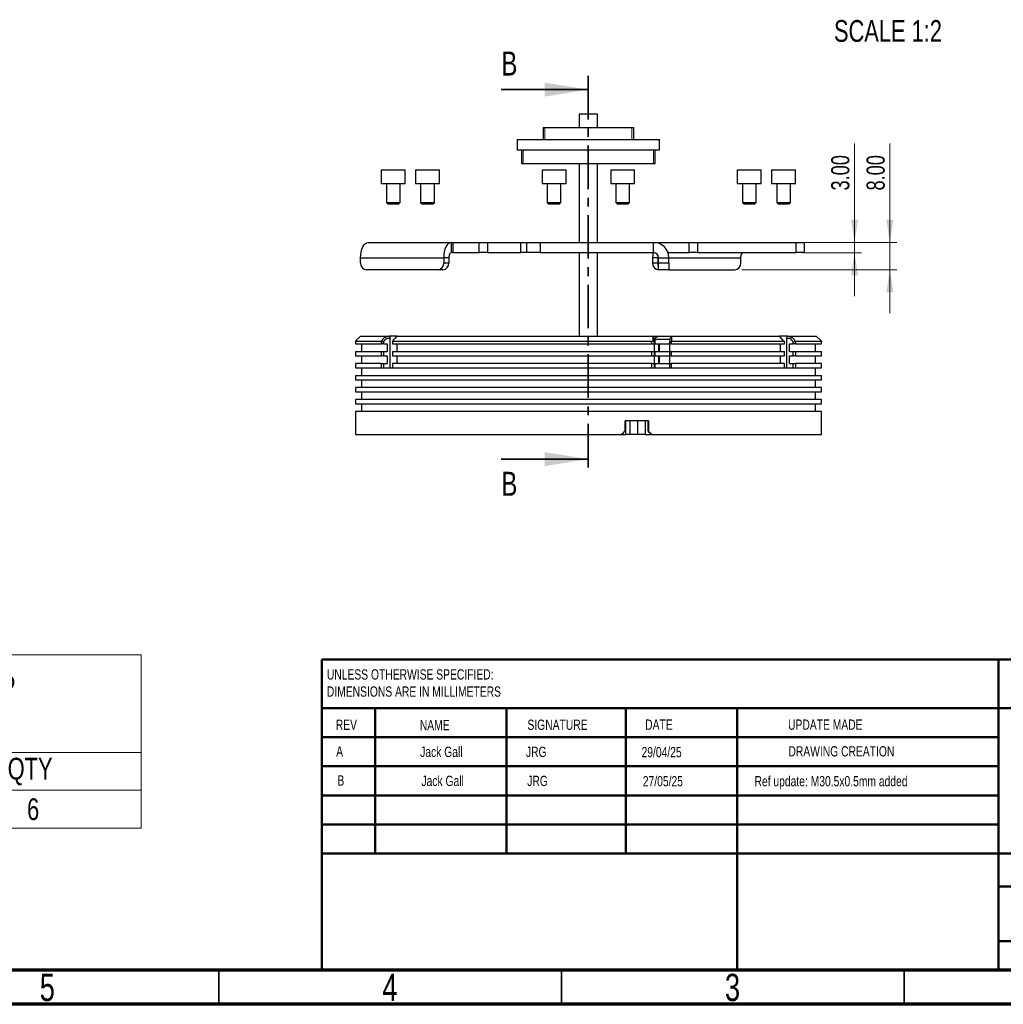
# Model space of a CAD drawing. Header units: millimetres. Extents: x 15 to 415, y 5 to 292.
# Tile 20 of 23: x 186 to 329, y 5 to 149. Entities that reach past the tile are written whole.
import ezdxf

# ---------------------------------------------------------------- set-up
doc = ezdxf.new("R2010")
doc.units = ezdxf.units.MM
doc.linetypes.add('CENTER', pattern=[10.16, 6.35, -1.27, 1.27, -1.27])
doc.styles.add('SLDTEXTSTYLE0', font='TXT', dxfattribs={"width": 0.75})
doc.dimstyles.new('SLDDIMSTYLE6', dxfattribs={"dimtxt": 2.645833, "dimasz": 3.302, "dimexe": 0, "dimexo": 0.0625, "dimgap": 0.661458, "dimtad": 1, "dimlfac": 2, "dimrnd": 1e-09, "dimzin": 4, "dimdsep": 46, "dimtxsty": 'SLDTEXTSTYLE0', "dimsah": 1, "dimcen": 0.09, "dimadec": 0, "dimazin": 1, "dimtfac": 1, "dimtmove": 0, "dimatfit": 0, "dimfxl": 1, "dimfrac": 2, "dimtolj": 1, "dimtzin": 12, "dimarcsym": 0})

# ---------------------------------------------------------------- blocks, each defined once
blk = doc.blocks.new('SW_TABLEANNOTATION_1')
at = {"color": 0, "linetype": 'Continuous', "lineweight": 18}
for p, q in [((0, 0), (0, -14.22)), ((0, 0), (44.88, 0)), ((44.88, 0), (75.87, 0)), ((75.87, 0), (75.87, -14.22)), ((0, -14.22), (0, -19.75)), ((0, -14.22), (44.88, -14.22)), ((44.88, -14.22), (44.88, -19.75)), ((44.88, -14.22), (75.87, -14.22)), ((75.87, -14.22), (75.87, -19.75)), ((0, -19.75), (0, -25.27)), ((0, -19.75), (44.88, -19.75)), ((44.88, -19.75), (44.88, -25.27)), ((44.88, -19.75), (75.87, -19.75)), ((75.87, -19.75), (75.87, -25.27)), ((0, -25.27), (44.88, -25.27)), ((44.88, -25.27), (75.87, -25.27))]:
    blk.add_line(p, q, dxfattribs=at)
at = {"color": 0, "linetype": 'Continuous', "lineweight": 0, "attachment_point": 1, "style": 'SLDTEXTSTYLE0'}
for s, insert, char_height in [('Table 2 - TPL-RMOUNT-M-HPR-ADAP', (1.95, -3.02), 3.175), ('Items included in scope of delivery', (2.41, -7.25), 3.175), ('Designation', (9.68, -15.01), 3.175), ('QTY', (56.37, -15.01), 3.175), ('M4x6mm CHC', (7.69, -20.93), 3.175), ('6', (59.2, -20.93), 3.17)]:
    blk.add_mtext(s, dxfattribs=dict(at, insert=insert, char_height=char_height))
blk = doc.blocks.new('_D_8')
at = {"color": 7, "linetype": 'Continuous', "lineweight": 0}
for p, q in [((307.77, 116.22), (307.77, 130.64)), ((300.23, 116.22), (308.77, 116.22)), ((307.77, 116.22), (307.77, 114.72)), ((300.23, 114.72), (308.77, 114.72)), ((307.77, 114.72), (307.77, 108.37))]:
    blk.add_line(p, q, dxfattribs=at)
at = {"color": 7, "linetype": 'Continuous', "lineweight": 18}
for points in [[(307.77, 116.22), (308.28, 119.53), (307.26, 119.53)], [(307.77, 114.72), (307.26, 111.42), (308.28, 111.42)]]:
    blk.add_solid(points, dxfattribs=at)
at = {"color": 7, "linetype": 'Continuous', "lineweight": 18, "insert": (304.36, 123.8), "char_height": 2.646, "attachment_point": 1, "rotation": 90, "style": 'SLDTEXTSTYLE0'}
blk.add_mtext('3.00', dxfattribs=at)
blk = doc.blocks.new('_D_9')
at = {"color": 7, "linetype": 'Continuous', "lineweight": 0}
for p, q in [((312.93, 116.22), (312.93, 130.64)), ((300.23, 116.22), (313.93, 116.22)), ((312.93, 116.22), (312.93, 112.22)), ((291.31, 112.22), (313.93, 112.22)), ((312.93, 112.22), (312.93, 105.87))]:
    blk.add_line(p, q, dxfattribs=at)
at = {"color": 7, "linetype": 'Continuous', "lineweight": 18}
for points in [[(312.93, 116.22), (313.44, 119.53), (312.42, 119.53)], [(312.93, 112.22), (312.42, 108.92), (313.44, 108.92)]]:
    blk.add_solid(points, dxfattribs=at)
at = {"color": 7, "linetype": 'Continuous', "lineweight": 18, "insert": (309.52, 123.8), "char_height": 2.646, "attachment_point": 1, "rotation": 90, "style": 'SLDTEXTSTYLE0'}
blk.add_mtext('8.00', dxfattribs=at)

msp = doc.modelspace()

# ---------------------------------------------------------------- linework, layer by layer
at = {"color": 7, "linetype": 'CENTER', "lineweight": 35}
msp.add_line((268.9144, 140.523), (268.9144, 82.584), dxfattribs=at)
at = {"color": 7, "linetype": 'Continuous', "lineweight": 35}
for p, q in [((256.2144, 138.523), (268.9144, 138.523)), ((256.2144, 84.584), (268.9144, 84.584)), ((215, 5), (215, 10)), ((215, 10), (215, 5)), ((265, 10), (265, 5)), ((315, 10), (315, 5))]:
    msp.add_line(p, q, dxfattribs=at)
at = {"color": 7, "linetype": 'Continuous', "lineweight": 25}
for p, q in [((267.5644, 134.916), (267.5644, 132.9719)), ((267.747, 134.916), (267.5644, 134.916)), ((270.2644, 134.916), (267.747, 134.916)), ((270.2644, 132.9719), (270.2644, 134.916)), ((262.3023, 132.9719), (262.3023, 131.2219)), ((262.3023, 132.9719), (275.5137, 132.9719)), ((275.5137, 132.9719), (275.5523, 132.9719)), ((275.5523, 131.2219), (275.5523, 132.9719)), ((258.5523, 131.2219), (258.5523, 129.7219)), ((258.5523, 131.2219), (279.2419, 131.2219)), ((279.2419, 131.2219), (279.3023, 131.2219)), ((279.3023, 129.7219), (279.3023, 131.2219)), ((258.5523, 129.7219), (279.2419, 129.7219)), ((259.1773, 129.7219), (259.1773, 127.7219)), ((278.6773, 127.7219), (278.6773, 129.7219)), ((279.2419, 129.7219), (279.3023, 129.7219)), ((238.6965, 126.8041), (238.6965, 124.8041)), ((238.6965, 126.8041), (239.5437, 126.8041)), ((239.5437, 126.8041), (242.1965, 126.8041)), ((242.1965, 124.8041), (242.1965, 126.8041)), ((243.6965, 126.8041), (243.6965, 124.8041)), ((243.6965, 126.8041), (247.1965, 126.8041)), ((247.1965, 124.8041), (247.1965, 126.8041)), ((259.1773, 127.7219), (278.6205, 127.7219)), ((262.1773, 126.8041), (262.1773, 124.8041)), ((262.1773, 126.8041), (265.6773, 126.8041)), ((265.6773, 124.8041), (265.6773, 126.8041)), ((267.5644, 127.7219), (267.5644, 116.2235)), ((270.2644, 116.2235), (270.2644, 127.7219)), ((272.1773, 126.8041), (272.1773, 124.8041)), ((272.1773, 126.8041), (275.677, 126.8041)), ((275.6773, 124.8041), (275.6773, 126.8041)), ((278.6205, 127.7219), (278.6773, 127.7219)), ((290.6581, 126.8041), (290.6581, 124.8041)), ((290.6581, 126.8041), (294.1581, 126.8041)), ((294.1581, 124.8041), (294.1581, 126.8041)), ((295.6581, 126.8041), (295.6581, 124.8041)), ((295.6581, 126.8041), (298.2783, 126.8041)), ((298.2783, 126.8041), (299.1581, 126.8041)), ((299.1581, 124.8041), (299.1581, 126.8041)), ((238.6965, 124.8041), (239.5437, 124.8041)), ((239.4465, 124.8041), (239.4465, 122.0541)), ((239.5437, 124.8041), (242.1965, 124.8041)), ((241.4465, 122.0541), (241.4465, 124.8041)), ((243.6965, 124.8041), (247.1965, 124.8041)), ((244.4465, 124.8041), (244.4465, 122.0541)), ((246.4465, 122.0541), (246.4465, 124.8041)), ((262.1773, 124.8041), (265.6773, 124.8041)), ((262.9273, 124.8041), (262.9273, 122.0541)), ((264.9273, 122.0541), (264.9273, 124.8041)), ((272.1773, 124.8041), (275.677, 124.8041)), ((272.9273, 124.8041), (272.9273, 122.0541)), ((274.9273, 122.0541), (274.9273, 124.8041)), ((290.6581, 124.8041), (294.1581, 124.8041)), ((291.4081, 124.8041), (291.4081, 122.0541)), ((293.4081, 122.0541), (293.4081, 124.8041)), ((295.6581, 124.8041), (298.2783, 124.8041)), ((296.4081, 124.8041), (296.4081, 122.0541)), ((298.2783, 124.8041), (299.1581, 124.8041)), ((298.4081, 122.0541), (298.4081, 124.8041)), ((239.4465, 122.0541), (239.6965, 121.8041)), ((239.4465, 122.0541), (239.9307, 122.0541)), ((240.0596, 121.8041), (239.6965, 121.8041)), ((239.9307, 122.0541), (241.4465, 122.0541)), ((241.1965, 121.8041), (240.0596, 121.8041)), ((241.1965, 121.8041), (241.4465, 122.0541)), ((244.4465, 122.0541), (244.6965, 121.8041)), ((244.4465, 122.0541), (246.4465, 122.0541)), ((246.1965, 121.8041), (244.6965, 121.8041)), ((246.1965, 121.8041), (246.4465, 122.0541)), ((262.9273, 122.0541), (263.1773, 121.8041)), ((262.9273, 122.0541), (264.9273, 122.0541)), ((264.6773, 121.8041), (263.1773, 121.8041)), ((264.6773, 121.8041), (264.9273, 122.0541)), ((272.9273, 122.0541), (273.1773, 121.8041)), ((272.9273, 122.0541), (274.9271, 122.0541)), ((274.6772, 121.8041), (273.1773, 121.8041)), ((274.6773, 121.8041), (274.9273, 122.0541)), ((291.4081, 122.0541), (291.6581, 121.8041)), ((291.4081, 122.0541), (293.4081, 122.0541)), ((293.1581, 121.8041), (291.6581, 121.8041)), ((293.1581, 121.8041), (293.4081, 122.0541)), ((296.4081, 122.0541), (296.6581, 121.8041)), ((296.4081, 122.0541), (297.9054, 122.0541)), ((297.781, 121.8041), (296.6581, 121.8041)), ((298.1581, 121.8041), (297.781, 121.8041)), ((297.9054, 122.0541), (298.4081, 122.0541)), ((298.1581, 121.8041), (298.4081, 122.0541)), ((236.8083, 116.2235), (248.9327, 116.2235)), ((248.9327, 114.7235), (248.9327, 116.2235)), ((248.9327, 116.2235), (249.1827, 116.2235)), ((249.1827, 114.7235), (249.1827, 116.2235)), ((249.1827, 116.2235), (253.0037, 116.2235)), ((253.0037, 114.7235), (253.0037, 116.2235)), ((253.0037, 116.2235), (254.207, 116.2235)), ((254.207, 116.2235), (254.207, 114.7235)), ((254.207, 116.2235), (259.0702, 116.2235)), ((259.0702, 114.7235), (259.0702, 116.2235)), ((259.0702, 116.2235), (259.9273, 116.2235)), ((259.9273, 114.7235), (259.9273, 116.2235)), ((259.9273, 116.2235), (261.8945, 116.2235)), ((261.8945, 116.2235), (261.8945, 114.7235)), ((261.8945, 116.2235), (278.4273, 116.2235)), ((278.4273, 114.7235), (278.4273, 116.2235)), ((278.4273, 116.2235), (278.7845, 116.2235)), ((278.7845, 116.2235), (283.6476, 116.2235)), ((278.7845, 116.2235), (278.7845, 116.195)), ((283.6476, 114.7235), (283.6476, 116.2235)), ((283.6476, 116.2235), (284.851, 116.2235)), ((284.851, 116.2235), (284.851, 114.7235)), ((284.851, 116.2235), (299.2343, 116.2235)), ((299.2343, 114.7235), (299.2343, 116.2235)), ((299.2343, 116.2235), (300.4843, 116.2235)), ((300.4843, 114.7235), (300.4843, 116.2235)), ((235.6833, 113.2235), (235.6833, 113.9735)), ((235.6833, 113.9735), (247.8077, 113.9735)), ((247.8077, 113.9735), (247.8077, 113.2235)), ((248.5577, 113.9735), (247.8077, 113.9735)), ((248.5577, 113.9735), (248.5577, 113.2235)), ((249.1827, 114.7235), (248.9327, 114.7235)), ((249.1827, 114.7235), (253.0037, 114.7235)), ((254.207, 114.7235), (253.0037, 114.7235)), ((254.207, 114.7235), (259.0702, 114.7235)), ((259.9273, 114.7235), (259.0702, 114.7235)), ((261.8945, 114.7235), (259.9273, 114.7235)), ((261.8945, 114.7235), (278.4273, 114.7235)), ((267.5644, 114.7235), (267.5644, 102.541)), ((270.2644, 102.541), (270.2644, 114.7235)), ((279.047, 113.9735), (278.297, 113.9735)), ((278.297, 113.9735), (278.297, 113.2235)), ((279.047, 113.9735), (279.047, 113.2235)), ((279.047, 113.9735), (279.1773, 113.9735)), ((279.1773, 113.9735), (280.6773, 113.9735)), ((279.1773, 113.2235), (279.1773, 113.9735)), ((280.5486, 114.7235), (283.6476, 114.7235)), ((280.6773, 113.2235), (280.6773, 113.9735)), ((280.6773, 113.9735), (291.1713, 113.9735)), ((284.851, 114.7235), (283.6476, 114.7235)), ((284.851, 114.7235), (299.2343, 114.7235)), ((291.1713, 113.2235), (291.1713, 113.9735)), ((300.4843, 114.7235), (299.2343, 114.7235)), ((246.9416, 112.2235), (236.5493, 112.2235)), ((247.6916, 112.2235), (246.9416, 112.2235)), ((247.8077, 113.2235), (248.5577, 113.2235)), ((278.297, 113.2235), (279.047, 113.2235)), ((279.1773, 112.2235), (279.163, 112.2235)), ((279.1773, 113.2235), (280.6773, 113.2235)), ((279.1773, 112.2235), (279.1773, 113.2235)), ((280.6773, 112.2235), (279.1773, 112.2235)), ((280.6773, 113.2235), (280.6773, 112.2235)), ((280.6773, 112.2235), (290.3053, 112.2235)), ((235.6773, 102.541), (234.9273, 101.791)), ((235.6773, 102.541), (239.3082, 102.541)), ((239.2677, 102.4422), (239.3082, 102.541)), ((239.3082, 102.541), (239.8503, 102.541)), ((240.0108, 102.191), (239.4645, 102.191)), ((241.0332, 102.541), (239.854, 102.541)), ((240.0108, 97.916), (240.0108, 102.191)), ((240.8939, 102.4422), (241.0332, 102.541)), ((241.0332, 102.541), (278.2043, 102.541)), ((278.3082, 102.4371), (278.2043, 102.541)), ((278.2043, 102.541), (278.7829, 102.541)), ((278.3082, 102.4371), (278.3069, 101.8627)), ((278.5194, 102.2259), (278.5543, 102.191)), ((278.5543, 101.8874), (278.5543, 102.191)), ((278.6165, 102.041), (278.689, 102.3106)), ((278.689, 102.3106), (279.1428, 102.541)), ((278.909, 102.4223), (278.7829, 102.541)), ((278.7829, 102.541), (279.1428, 102.541)), ((279.1428, 102.541), (281.1543, 102.541)), ((280.8497, 102.2364), (280.8043, 102.191)), ((281.0475, 102.4342), (281.0468, 101.791)), ((281.1543, 102.541), (281.0475, 102.4342)), ((281.1543, 102.541), (296.8201, 102.541)), ((298.0006, 102.541), (296.8201, 102.541)), ((297.8438, 102.191), (297.8438, 97.916)), ((298.3902, 102.191), (297.8438, 102.191)), ((298.0044, 102.541), (298.5464, 102.541)), ((298.5464, 102.541), (298.587, 102.4422)), ((298.5464, 102.541), (302.1773, 102.541)), ((302.9273, 101.791), (302.1773, 102.541)), ((234.9273, 101.791), (234.9273, 101.416)), ((234.9273, 101.791), (238.7031, 101.791)), ((234.9273, 101.416), (238.7084, 101.416)), ((235.8023, 101.416), (235.8023, 100.291)), ((238.7031, 101.791), (238.7084, 101.775)), ((238.7084, 101.416), (238.7084, 101.775)), ((239.0355, 101.416), (238.7084, 101.416)), ((239.0355, 101.6963), (239.0355, 101.416)), ((239.0355, 101.416), (239.5774, 101.416)), ((239.5774, 101.416), (239.5774, 100.291)), ((240.3292, 101.791), (240.3229, 101.775)), ((240.3229, 101.775), (240.3229, 101.416)), ((240.3229, 101.416), (278.2025, 101.416)), ((240.3292, 101.791), (278.2025, 101.791)), ((240.9524, 101.416), (240.9524, 100.291)), ((278.2025, 101.791), (278.3069, 101.8627)), ((278.2025, 101.416), (278.2025, 101.791)), ((278.2025, 101.416), (278.5543, 101.416)), ((278.5543, 101.416), (278.5543, 101.5836)), ((278.5543, 100.291), (278.5543, 101.416)), ((280.8043, 102.041), (278.6165, 102.041)), ((278.6165, 102.041), (278.6165, 101.416)), ((278.6165, 101.416), (280.8043, 101.416)), ((279.1548, 101.416), (279.1548, 100.291)), ((279.2957, 100.291), (279.2957, 101.416)), ((280.8043, 101.9964), (280.8043, 101.7436)), ((280.8043, 101.416), (280.8043, 101.7436)), ((280.986, 101.416), (280.8043, 101.416)), ((280.8043, 100.291), (280.8043, 101.416)), ((281.0468, 101.791), (280.986, 101.7204)), ((280.986, 101.7204), (280.986, 101.416)), ((280.986, 101.416), (297.5317, 101.416)), ((281.0468, 101.791), (297.4706, 101.791)), ((296.9022, 101.416), (296.9022, 100.291)), ((297.4706, 101.791), (297.5317, 101.6362)), ((297.5317, 101.416), (297.5317, 101.6362)), ((298.2772, 101.416), (298.8191, 101.416)), ((298.2772, 100.291), (298.2772, 101.416)), ((298.8191, 101.416), (298.8191, 101.6963)), ((299.1462, 101.416), (298.8191, 101.416)), ((299.1515, 101.791), (299.1462, 101.775)), ((299.1462, 101.775), (299.1462, 101.416)), ((299.1462, 101.416), (302.9273, 101.416)), ((299.1515, 101.791), (302.9273, 101.791)), ((302.0523, 100.291), (302.0523, 101.416)), ((302.9273, 101.416), (302.9273, 101.791)), ((234.9273, 100.291), (234.9273, 99.666)), ((234.9273, 100.291), (238.7084, 100.291)), ((234.9273, 99.666), (238.7084, 99.666)), ((235.8023, 99.666), (235.8023, 98.541)), ((238.7084, 100.291), (239.0355, 100.291)), ((238.7084, 99.666), (238.7084, 100.291)), ((239.0355, 99.666), (238.7084, 99.666)), ((239.0355, 100.291), (239.0355, 99.666)), ((239.0355, 100.291), (239.5774, 100.291)), ((239.0355, 99.666), (239.5774, 99.666)), ((239.5774, 99.666), (239.5774, 98.541)), ((240.3229, 100.291), (240.3229, 99.666)), ((240.3229, 100.291), (278.2025, 100.291)), ((240.3229, 99.666), (278.2025, 99.666)), ((240.9524, 99.666), (240.9524, 98.541)), ((278.2025, 99.666), (278.2025, 100.291)), ((278.2025, 100.291), (278.5543, 100.291)), ((278.2025, 99.666), (278.5543, 99.666)), ((278.5543, 99.666), (278.5543, 100.291)), ((278.5543, 98.541), (278.5543, 99.666)), ((278.6165, 100.291), (278.6165, 99.666)), ((278.6165, 100.291), (280.8043, 100.291)), ((278.6165, 99.666), (280.8043, 99.666)), ((279.1548, 99.666), (279.1548, 98.541)), ((279.2957, 98.541), (279.2957, 99.666)), ((280.8043, 99.666), (280.8043, 100.291)), ((280.8043, 100.291), (280.986, 100.291)), ((280.986, 99.666), (280.8043, 99.666)), ((280.8043, 98.541), (280.8043, 99.666)), ((280.986, 100.291), (280.986, 99.666)), ((280.986, 100.291), (297.5317, 100.291)), ((280.986, 99.666), (297.5317, 99.666)), ((296.9022, 99.666), (296.9022, 98.541)), ((297.5317, 99.666), (297.5317, 100.291)), ((298.2772, 100.291), (298.8191, 100.291)), ((298.2772, 99.666), (298.8191, 99.666)), ((298.2772, 98.541), (298.2772, 99.666)), ((298.8191, 99.666), (298.8191, 100.291)), ((298.8191, 100.291), (299.1462, 100.291)), ((299.1462, 99.666), (298.8191, 99.666)), ((299.1462, 100.291), (299.1462, 99.666)), ((299.1462, 100.291), (302.9273, 100.291)), ((299.1462, 99.666), (302.9273, 99.666)), ((302.0523, 98.541), (302.0523, 99.666)), ((302.9273, 99.666), (302.9273, 100.291)), ((234.9273, 98.541), (234.9273, 97.916)), ((238.7084, 98.541), (234.9273, 98.541)), ((234.9273, 97.916), (238.7084, 97.916)), ((235.8023, 97.916), (235.8023, 96.791)), ((238.7084, 98.541), (239.0355, 98.541)), ((238.7084, 97.916), (238.7084, 98.541)), ((238.7084, 97.916), (239.0355, 97.916)), ((239.0355, 98.541), (239.0355, 97.916)), ((239.0355, 98.541), (239.5774, 98.541)), ((239.0355, 97.916), (239.5774, 97.916)), ((239.5774, 97.916), (240.3229, 97.916)), ((240.3229, 98.541), (240.3229, 97.916)), ((278.2025, 98.541), (240.3229, 98.541)), ((240.3229, 97.916), (278.2025, 97.916)), ((278.2025, 97.916), (278.2025, 98.541)), ((278.2025, 98.541), (278.5543, 98.541)), ((278.2025, 97.916), (278.5543, 97.916)), ((278.5543, 97.916), (278.5543, 98.541)), ((278.5543, 97.916), (280.8043, 97.916)), ((278.6165, 98.541), (278.6165, 97.916)), ((278.6165, 98.541), (280.8043, 98.541)), ((280.8043, 98.541), (280.986, 98.541)), ((280.8043, 97.916), (280.8043, 98.541)), ((280.8043, 97.916), (280.986, 97.916)), ((280.986, 98.541), (280.986, 97.916)), ((297.5317, 98.541), (280.986, 98.541)), ((280.986, 97.916), (297.5317, 97.916)), ((297.5317, 97.916), (297.5317, 98.541)), ((297.5317, 97.916), (298.2772, 97.916)), ((298.2772, 98.541), (298.8191, 98.541)), ((298.2772, 97.916), (298.8191, 97.916)), ((298.8191, 97.916), (298.8191, 98.541)), ((298.8191, 98.541), (299.1462, 98.541)), ((298.8191, 97.916), (299.1462, 97.916)), ((299.1462, 98.541), (299.1462, 97.916)), ((302.9273, 98.541), (299.1462, 98.541)), ((299.1462, 97.916), (302.9273, 97.916)), ((302.0523, 96.791), (302.0523, 97.916)), ((302.9273, 97.916), (302.9273, 98.541)), ((234.9273, 96.791), (234.9273, 96.166)), ((234.9273, 96.791), (302.9273, 96.791)), ((302.9273, 96.166), (302.9273, 96.791)), ((234.9273, 96.166), (302.9273, 96.166)), ((234.9273, 95.041), (234.9273, 94.416)), ((302.9273, 95.041), (234.9273, 95.041)), ((235.8023, 96.166), (235.8023, 95.041)), ((302.0523, 95.041), (302.0523, 96.166)), ((302.9273, 94.416), (302.9273, 95.041)), ((234.9273, 94.416), (302.9273, 94.416)), ((235.8023, 94.416), (235.8023, 93.291)), ((302.0523, 93.291), (302.0523, 94.416)), ((234.9273, 93.291), (234.9273, 92.666)), ((302.9273, 93.291), (234.9273, 93.291)), ((234.9273, 92.666), (302.9273, 92.666)), ((235.8023, 92.666), (235.8023, 91.541)), ((302.0523, 91.541), (302.0523, 92.666)), ((302.9273, 92.666), (302.9273, 93.291)), ((234.9273, 91.541), (234.9273, 88.191)), ((302.9273, 91.541), (234.9273, 91.541)), ((302.9273, 88.191), (302.9273, 91.541)), ((277.6965, 90.191), (274.2775, 90.191)), ((274.2775, 88.691), (274.2775, 90.191)), ((274.4054, 88.191), (274.4054, 90.191)), ((275.0179, 88.191), (275.0179, 90.191)), ((276.1534, 88.191), (276.1534, 90.191)), ((277.1958, 90.191), (277.1958, 88.191)), ((277.6062, 90.191), (277.6062, 88.691)), ((277.6965, 90.191), (277.6965, 88.691)), ((234.9273, 88.191), (273.7831, 88.191)), ((273.7831, 88.191), (274.4054, 88.191)), ((275.0179, 88.191), (274.4054, 88.191)), ((276.1534, 88.191), (275.0179, 88.191)), ((277.1958, 88.191), (276.1534, 88.191)), ((277.1958, 88.191), (278.0948, 88.191)), ((277.6062, 88.691), (277.6965, 88.691)), ((278.1786, 88.191), (278.0883, 88.191)), ((278.1786, 88.191), (302.9273, 88.191))]:
    msp.add_line(p, q, dxfattribs=at)
at = {"color": 7, "linetype": 'Continuous', "lineweight": 18}
for p, q in [((262.5773, 132.9719), (262.5773, 131.2219)), ((275.2773, 132.9719), (275.2773, 131.2219)), ((259.4273, 127.7219), (259.4273, 129.7219)), ((278.4273, 127.7219), (278.4273, 129.7219))]:
    msp.add_line(p, q, dxfattribs=at)
at = {"color": 7, "linetype": 'Continuous', "lineweight": 50}
for p, q in [((230, 55.3421), (410, 55.3421)), ((230, 55.3421), (230, 10)), ((328.8, 55.3421), (328.8, 10)), ((410, 48.25), (230, 48.25)), ((237.8, 48.25), (237.8, 27)), ((256.991, 48.25), (256.991, 27)), ((274.3989, 48.25), (274.3989, 27)), ((290.6507, 10), (290.6507, 48.25)), ((328.8, 44), (230, 44)), ((328.8, 39.75), (230, 39.75)), ((328.8, 35.5), (230, 35.5)), ((328.8, 31.25), (230, 31.25)), ((284.6, 27), (230, 27)), ((284.6, 27), (410, 27)), ((397, 22.1821), (328.8, 22.1821)), ((410, 14.1983), (328.8, 14.1983))]:
    msp.add_line(p, q, dxfattribs=at)
at = {"color": 7, "linetype": 'Continuous', "lineweight": 70}
for p, q in [((410, 10), (20, 10)), ((415, 5), (15, 5))]:
    msp.add_line(p, q, dxfattribs=at)
at = {"color": 7, "linetype": 'Continuous', "lineweight": 25, "flags": 128}
for points in [[(235.6833, 113.9735), (235.7049, 114.4125), (235.7689, 114.8346), (235.8729, 115.2236), (236.0128, 115.5645), (236.1833, 115.8444), (236.3778, 116.0523), (236.5888, 116.1803), (236.8083, 116.2235)], [(248.9327, 116.2235), (248.7132, 116.1803), (248.5021, 116.0523), (248.3076, 115.8444), (248.1372, 115.5645), (247.9973, 115.2236), (247.8933, 114.8346), (247.8293, 114.4125), (247.8077, 113.9735)], [(248.9327, 114.7235), (248.8595, 114.7091), (248.7892, 114.6665), (248.7243, 114.5971), (248.6675, 114.5039), (248.6209, 114.3902), (248.5862, 114.2606), (248.5649, 114.1199), (248.5577, 113.9735)], [(278.3613, 114.7235), (278.3186, 114.4125), (278.297, 113.9735)], [(291.1713, 113.9735), (291.1785, 114.1199), (291.1999, 114.2606), (291.2345, 114.3902), (291.2812, 114.5039), (291.338, 114.5971), (291.4028, 114.6665), (291.4732, 114.7091), (291.5463, 114.7235)], [(238.7031, 101.791), (238.9142, 102.0345), (239.0909, 102.2384), (239.2677, 102.4422)], [(239.0355, 101.6963), (239.2757, 101.9733), (239.4645, 102.191)], [(239.4645, 102.191), (239.4153, 102.2538), (239.3661, 102.3166), (239.2677, 102.4422)], [(240.8939, 102.4422), (240.6827, 102.1987), (240.5059, 101.9949), (240.3292, 101.791)], [(297.4706, 101.791), (297.1453, 102.166), (296.8201, 102.541)], [(298.587, 102.4422), (298.4886, 102.3166), (298.4394, 102.2538), (298.3902, 102.191)], [(298.3902, 102.191), (298.6304, 101.914), (298.8191, 101.6963)], [(298.587, 102.4422), (298.7981, 102.1987), (298.9748, 101.9949), (299.1515, 101.791)], [(238.7084, 101.775), (238.872, 101.7357), (239.0355, 101.6963)], [(278.3069, 101.8627), (278.3688, 101.7929), (278.4615, 101.6882), (278.5543, 101.5836)], [(298.8191, 101.6963), (298.9826, 101.7357), (299.1462, 101.775)]]:
    msp.add_lwpolyline(points, dxfattribs=at)
at = {"color": 7, "linetype": 'Continuous', "lineweight": 25}
for centre, radius, start, end in [((278.4273, 113.9735), 2.25, 0, 90), ((278.4273, 113.9735), 0.75, 0, 90), ((280.4186, 113.9814), 1.3716, 165.536296, 180.327455), ((236.6215, 113.161), 0.9403, 176.188739, 265.59805), ((246.8695, 113.161), 0.9403, 274.40195, 3.811261), ((247.6195, 113.161), 0.9403, 274.40195, 3.811261), ((279.2352, 113.161), 0.9403, 176.188739, 265.59805), ((280.1626, 113.2193), 1.1156, 179.779701, 207.974996), ((290.2331, 113.161), 0.9403, 274.40195, 3.811261)]:
    msp.add_arc(centre, radius, start, end, dxfattribs=at)
for centre, major_axis, ratio, start_param, end_param in [((268.9273, 100.816), (-28.2541, 28.2541), 0.57735027, 0.99429932, 1.00503947), ((268.9273, 100.816), (28.2541, 28.2541), 0.57735027, 5.27814584, 5.28888599), ((268.9273, 88.691), (33.8939, 33.8939), 0.07917195, 4.77668972, 4.79139613), ((268.9273, 88.691), (33.3642, -33.3642), 0.13117709, 1.42550458, 1.44036397), ((268.9273, 88.691), (33.7112, -33.7112), 0.13117709, 1.42565756, 1.44036397)]:
    msp.add_ellipse(centre, major_axis=major_axis, ratio=ratio, start_param=start_param, end_param=end_param, dxfattribs=at)
for points, knots in [([(278.5543, 102.191), (278.5338, 102.2115), (278.4825, 102.2628), (278.4005, 102.3448), (278.339, 102.4063), (278.3082, 102.4371)], [0, 0, 0, 0, 0.24999999, 0.62499998, 1, 1, 1, 1]), ([(278.5543, 101.5836), (278.5543, 101.6848), (278.5543, 101.8874), (278.5543, 102.0898), (278.5543, 102.191)], [0, 0, 0, 0, 0.49999996, 1, 1, 1, 1]), ([(281.0475, 102.4342), (281.0143, 102.401), (280.9572, 102.3439), (280.8761, 102.2628), (280.8283, 102.2149), (280.8043, 102.191)], [0, 0, 0, 0, 0.4094233, 0.70471163, 1, 1, 1, 1]), ([(280.8043, 102.191), (280.8043, 102.1262), (280.8043, 101.9772), (280.8043, 101.828), (280.8043, 101.7436)], [0, 0, 0, 0, 0.43434808, 1, 1, 1, 1]), ([(280.8043, 101.7436), (280.8346, 101.7397), (280.8951, 101.732), (280.9557, 101.7242), (280.986, 101.7204)], [0, 0, 0, 0, 0.49999998, 1, 1, 1, 1])]:
    msp.add_open_spline(points, degree=3, knots=knots, dxfattribs=at)
at = {"color": 7, "linetype": 'Continuous', "lineweight": 35}
for points in [[(268.9144, 138.523), (262.5644, 139.539), (262.5644, 137.507)], [(268.9144, 84.584), (262.5644, 85.6), (262.5644, 83.568)]]:
    msp.add_solid(points, dxfattribs=at)

# ---------------------------------------------------------------- block references
at = {"color": 7, "linetype": 'Continuous', "lineweight": 0}
msp.add_blockref('SW_TABLEANNOTATION_1', (127.8066, 55.9976), dxfattribs=at)

# ---------------------------------------------------------------- texts
at = {"color": 7, "linetype": 'Continuous', "lineweight": 0, "style": 'SLDTEXTSTYLE0'}
for s, insert, char_height, attachment_point in [('SCALE 1:2', (304.7715, 148.673), 3.175, 1), ('UNLESS OTHERWISE SPECIFIED:', (230.7592, 53.9048), 1.5, 1), ('DIMENSIONS ARE IN MILLIMETERS', (230.7592, 51.4048), 1.5, 1), ('REV', (232.0623, 46.5618), 1.5, 1), ('NAME', (244.3222, 46.5015), 1.5, 1), ('SIGNATURE', (260.0336, 46.5618), 1.5, 1), ('DATE', (277.2147, 46.5762), 1.5, 1), ('UPDATE MADE', (298.0654, 46.5762), 1.5, 1), ('A', (232.1149, 42.6648), 1.5, 1), ('Jack Gall', (244.3749, 42.6045), 1.5, 1), ('JRG', (259.8157, 42.6045), 1.5, 1), ('29/04/25', (276.6818, 42.5605), 1.5, 1), ('DRAWING CREATION', (298.1181, 42.6792), 1.5, 1), ('B', (232.3027, 38.4221), 1.5, 1), ('Jack Gall', (244.5627, 38.3619), 1.5, 1), ('JRG', (260.0035, 38.3619), 1.5, 1), ('27/05/25', (276.8696, 38.3179), 1.5, 1), ('Ref update: M30.5x0.5mm added', (293.1733, 38.3179), 1.5, 1), ('5', (189.96, 9.4511), 3.9688, 2), ('4', (239.96, 9.4511), 3.9688, 2), ('3', (289.96, 9.4511), 3.9688, 2)]:
    msp.add_mtext(s, dxfattribs=dict(at, insert=insert, char_height=char_height, attachment_point=attachment_point))
at = {"color": 7, "linetype": 'Continuous', "char_height": 3.5, "attachment_point": 1, "style": 'SLDTEXTSTYLE0'}
for insert in [(256.2144, 144.0795), (256.2144, 82.7337)]:
    msp.add_mtext('B', dxfattribs=dict(at, insert=insert))

# ---------------------------------------------------------------- dimensions: what is measured, and where the dimension line sits
at = {"color": 7, "linetype": 'Continuous', "lineweight": 18}
for base, p2, picture, middle in [((312.9273, 112.2235), (290.3053, 112.2235), '_D_9', (312.9273, 127.2236)), ((307.7691, 114.7235), (299.2343, 114.7235), '_D_8', (307.7691, 127.2236))]:
    dim = msp.add_linear_dim(base=base, p1=(299.2343, 116.2235), p2=p2, angle=90, dimstyle='SLDDIMSTYLE6', dxfattribs=at)
    dim.commit()
    dim.dimension.update_dxf_attribs({"geometry": picture, "text_midpoint": middle, "dimtype": 160})

doc.saveas('drawing.dxf')
